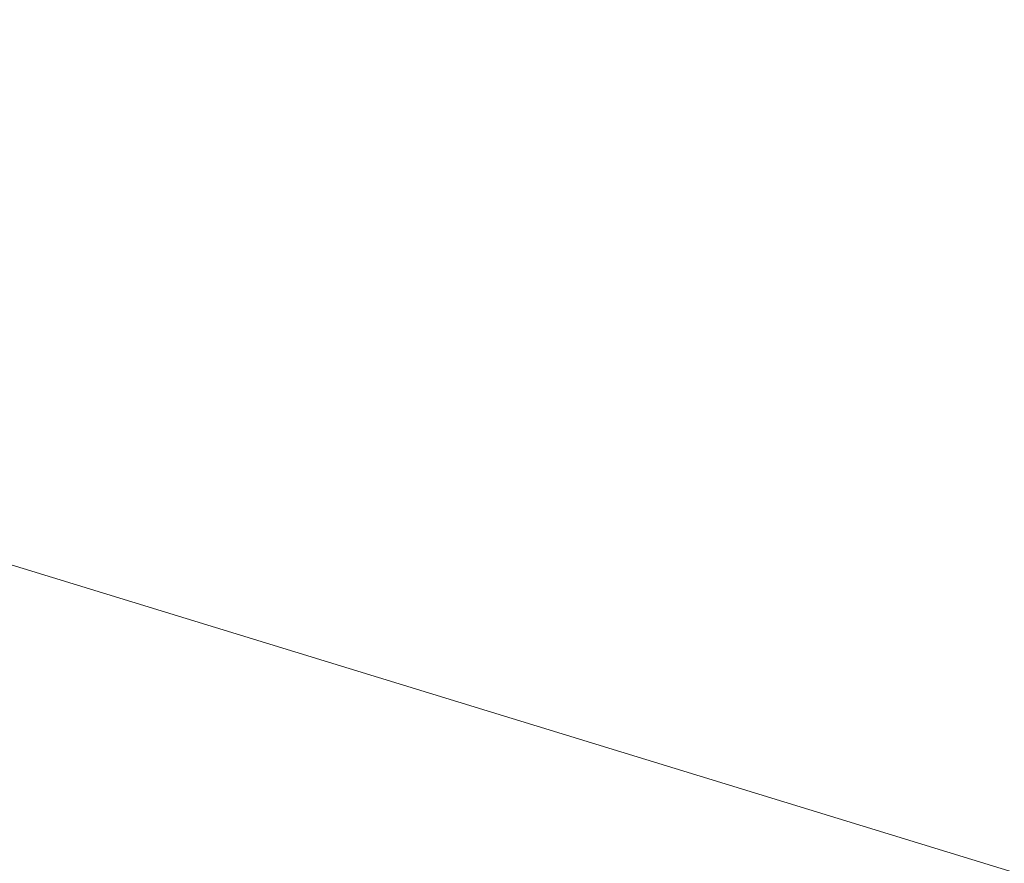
# Model space of a CAD drawing. Header units: millimetres. Extents: x -2220 to 52371, y -4077 to 6953.
# Tile 73 of 256: x 2875 to 3559, y 5230 to 5817. Entities that reach past the tile are written whole.
import ezdxf

# ---------------------------------------------------------------- set-up
doc = ezdxf.new("R2010")
doc.units = ezdxf.units.MM
doc.header["$MEASUREMENT"] = 0
doc.linetypes.add('Wipeout_Contour', pattern=[1000, 0, -1000])
doc.layers.add('12_FAÇ_Façana', color=7, linetype='Continuous')
doc.layers.add('Nuevo_08_E_Envans secs', color=7, linetype='Continuous')
doc.layers.add('12_FAÇ_Façana_Pluma_Nº__47', color=7, linetype='Continuous', lineweight=20)

# ---------------------------------------------------------------- blocks, each defined once
blk = doc.blocks.new('Elem Sección_41_1')
at = {"layer": '12_FAÇ_Façana_Pluma_Nº__47', "color": 7, "linetype": 'Continuous', "lineweight": 20}
blk.add_line((1338, 5907.52), (3902.09, 5120.64), dxfattribs=at)
blk = doc.blocks.new('Elem Sección_120_1')
at = {"color": 254, "linetype": 'Wipeout_Contour', "lineweight": 0, "ltscale": 23818.418881}
blk.add_wipeout([(782.07, 5794.3), (776.91, 5784.57), (3501.83, 4948.32), (3506.99, 4958.06)], dxfattribs=at).dxf.layer = 'Nuevo_08_E_Envans secs'
at = {"color": 254, "linetype": 'Wipeout_Contour', "lineweight": 0, "ltscale": 29617.352974}
blk.add_wipeout([(758.95, 5778.75), (3496.67, 4938.58), (3501.83, 4948.32), (776.91, 5784.57), (764.11, 5788.49)], dxfattribs=at).dxf.layer = 'Nuevo_08_E_Envans secs'
at = {"color": 254, "linetype": 'Wipeout_Contour', "lineweight": 0, "ltscale": 23524.333396}
blk.add_wipeout([(683.68, 5729.56), (3463.72, 4876.4), (3468.88, 4886.14), (688.84, 5739.3)], dxfattribs=at).dxf.layer = 'Nuevo_08_E_Envans secs'
at = {"color": 254, "linetype": 'Wipeout_Contour', "lineweight": 0, "ltscale": 23481.91188}
blk.add_wipeout([(683.68, 5729.56), (678.52, 5719.82), (3458.55, 4866.66), (3463.72, 4876.4)], dxfattribs=at).dxf.layer = 'Nuevo_08_E_Envans secs'

msp = doc.modelspace()

# ---------------------------------------------------------------- block references
at = {"layer": '12_FAÇ_Façana', "lineweight": 0}
msp.add_blockref('Elem Sección_41_1', (0, 0), dxfattribs=at)

# ---------------------------------------------------------------- next in the draw order: block references
at = {"layer": 'Nuevo_08_E_Envans secs', "lineweight": 0}
msp.add_blockref('Elem Sección_120_1', (0, 0), dxfattribs=at)

doc.saveas('drawing.dxf')
